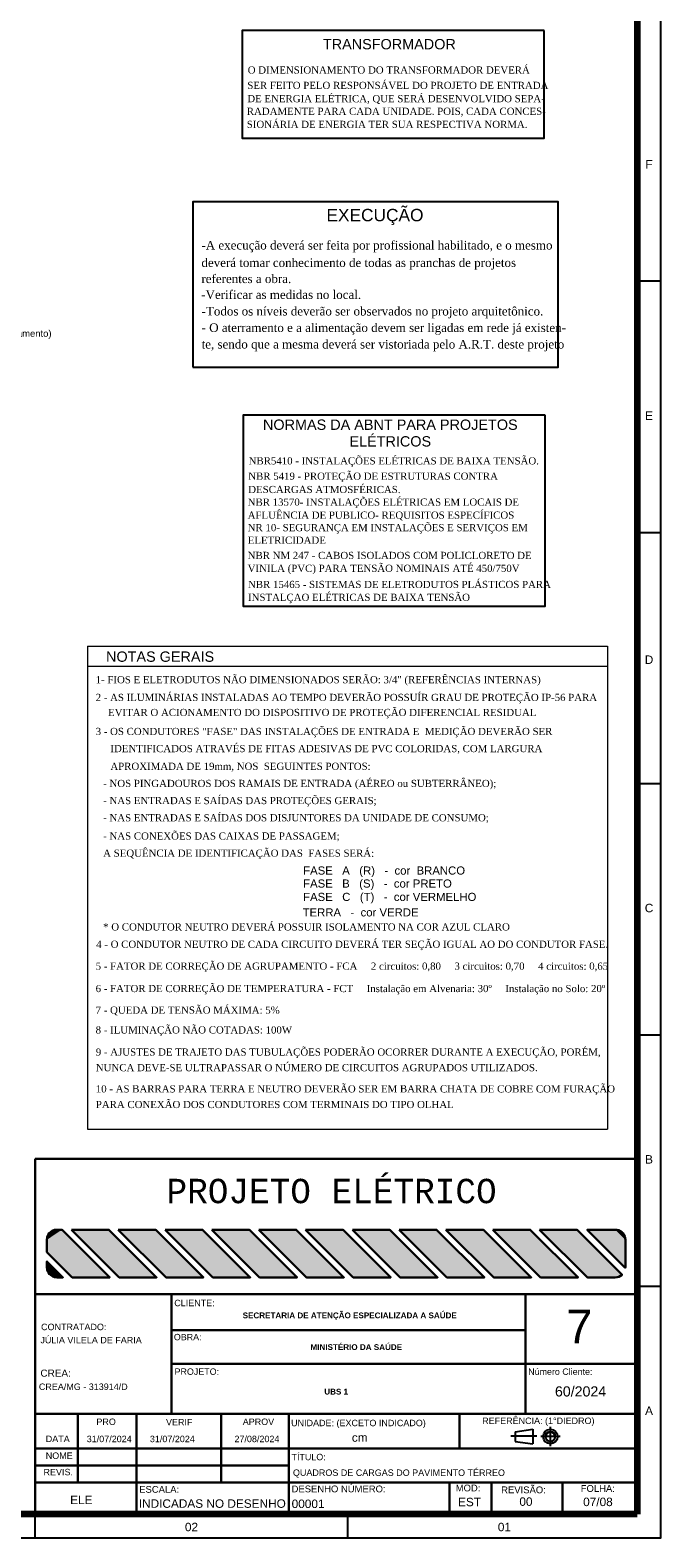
# Model space of a CAD drawing. Extents: x 5066 to 9756, y -2696 to -1109.
# Tile 38 of 248: x 9468 to 9487, y -2695 to -2651. Entities that reach past the tile are written whole.
import ezdxf
from ezdxf.enums import TextEntityAlignment as Align
from ezdxf.lldxf.tags import DXFTag

# ---------------------------------------------------------------- set-up
doc = ezdxf.new("R2010")
doc.units = 0
doc.header["$MEASUREMENT"] = 0
doc.linetypes.add('NULL', pattern=[0])
for name, color, linetype in [('1', 1, 'CONTINUOUS'), ('Carimbo', 2, 'CONTINUOUS'), ('LEGENDA', 1, 'CONTINUOUS'), ('Prancha', 1, 'CONTINUOUS'), ('TEXT15', 1, 'CONTINUOUS')]:
    doc.layers.add(name, color=color, linetype=linetype)
for name, color, linetype, lineweight in [('2', 2, 'CONTINUOUS', 30), ('3', 1, 'CONTINUOUS', 0), ('54', 3, 'CONTINUOUS', 30), ('DI-Barramento Fase 2', 6, 'CONTINUOUS', 30), ('DI-Textos do diagrama', 2, 'CONTINUOUS', 20), ('DI-Títulos', 3, 'CONTINUOUS', 9)]:
    doc.layers.add(name, color=color, linetype=linetype, lineweight=lineweight)
doc.styles.add('Arial', font='arial.ttf')
doc.styles.add('LED', font='times.ttf')
doc.styles.add('RITCHELLE', font='arial.ttf')
doc.styles.add('SWIS', font='swisse.ttf')
doc.styles.add('TQS_LUCIDA_CONSOLE', font='lucon.TTF')
tags = doc.linetypes.add('CENTER', pattern=[2, 1.25, -0.25, 0.25, -0.25]).pattern_tags.tags
tags[10:11] = [DXFTag(74, 4), DXFTag(75, 0), DXFTag(340, '0'), DXFTag(46, 1.0), DXFTag(50, 0.0), DXFTag(44, 0.0), DXFTag(45, 0.0)]
tags[8:9] = [DXFTag(74, 4), DXFTag(75, 0), DXFTag(340, '0'), DXFTag(46, 1.0), DXFTag(50, 0.0), DXFTag(44, 0.0), DXFTag(45, 0.0)]
tags[6:7] = [DXFTag(74, 4), DXFTag(75, 0), DXFTag(340, '0'), DXFTag(46, 1.0), DXFTag(50, 0.0), DXFTag(44, 0.0), DXFTag(45, 0.0)]
tags[4:5] = [DXFTag(74, 4), DXFTag(75, 0), DXFTag(340, '0'), DXFTag(46, 1.0), DXFTag(50, 0.0), DXFTag(44, 0.0), DXFTag(45, 0.0)]

# ---------------------------------------------------------------- blocks, each defined once
blk = doc.blocks.new('Folha A0')
at = {"layer": 'Prancha', "color": 1}
for p, q in [((0, 0), (0, 84.1)), ((0, 37.125), (-0.7, 37.125)), ((0, 22.275), (-0.7, 22.275)), ((0, 14.85), (-0.7, 14.85)), ((0, 7.425), (-0.7, 7.425)), ((-9.25, 0), (-9.25, 0.7))]:
    blk.add_line(p, q, dxfattribs=at)
at = {"layer": 'Prancha', "color": 4, "lineweight": 100}
for p, q in [((-0.7, 83.4), (-0.7, 0.7)), ((-0.7, 0.7), (-117.3, 0.7))]:
    blk.add_line(p, q, dxfattribs=at)
at = {"layer": 'Prancha', "color": 2}
for p, q in [((-0.7, 29.7), (0, 29.7)), ((-18.5, 0), (-18.5, 0.7))]:
    blk.add_line(p, q, dxfattribs=at)
at = {"layer": 'Prancha', "color": 1}
blk.add_lwpolyline([(-119.8, 0), (0, 0), (0, 84.1), (-119.8, 84.1)], close=True, dxfattribs=at)
at = {"layer": 'Prancha', "color": 1, "style": 'SWIS'}
for s, p in [('F', (-0.35, 40.378)), ('E', (-0.35, 32.953)), ('D', (-0.35, 25.744)), ('C', (-0.35, 18.407)), ('B', (-0.35, 10.982)), ('A', (-0.35, 3.557)), ('02', (-13.875, 0.121)), ('01', (-4.625, 0.121))]:
    blk.add_text(s, height=0.25, dxfattribs=at).set_placement(p, align=Align.BOTTOM_CENTER)

msp = doc.modelspace()

# ---------------------------------------------------------------- linework, layer by layer
at = {"layer": '1'}
for p, q in [((9482.7, -2692.064), (9483.219, -2691.993)), ((9482.7, -2692.064), (9482.7, -2692.35)), ((9483.219, -2691.993), (9483.219, -2692.421)), ((9482.7, -2692.35), (9483.219, -2692.421))]:
    msp.add_line(p, q, dxfattribs=at)
at = {"layer": '1', "linetype": 'CENTER', "ltscale": 0.08}
for p, q in [((9483.74, -2692.493), (9483.74, -2691.922)), ((9483.342, -2692.199), (9482.573, -2692.199)), ((9484.025, -2692.207), (9483.455, -2692.207))]:
    msp.add_line(p, q, dxfattribs=at)
at = {"layer": '1'}
msp.add_circle((9483.74, -2692.207), 0.214, dxfattribs=at)
at = {"layer": '2'}
msp.add_circle((9483.74, -2692.207), 0.143, dxfattribs=at)
at = {"layer": '54'}
for p, q in [((9486.306, -2684), (9468.506, -2684)), ((9468.506, -2684), (9468.506, -2694.5)), ((9468.506, -2688), (9486.306, -2688)), ((9472.54, -2688), (9472.54, -2691.532)), ((9483.006, -2691.56), (9483.006, -2688)), ((9472.54, -2689.06), (9483.006, -2689.06)), ((9472.54, -2690.06), (9483.006, -2690.06)), ((9483.006, -2690.06), (9486.306, -2690.06)), ((9468.506, -2691.532), (9486.306, -2691.532)), ((9469.767, -2691.532), (9469.767, -2693.56)), ((9471.506, -2694.5), (9471.506, -2691.532)), ((9471.506, -2691.56), (9471.506, -2691.532)), ((9474.006, -2691.532), (9474.006, -2693.56)), ((9476.006, -2691.532), (9476.006, -2694.518)), ((9481.05, -2691.532), (9481.05, -2692.56)), ((9476.006, -2692.56), (9468.506, -2692.56)), ((9476.006, -2692.56), (9486.306, -2692.56)), ((9476.006, -2693.06), (9468.506, -2693.06)), ((9468.506, -2693.56), (9476.006, -2693.56)), ((9476.006, -2693.56), (9486.306, -2693.56)), ((9480.754, -2694.5), (9480.754, -2693.56)), ((9481.997, -2694.5), (9481.997, -2693.56)), ((9484.096, -2694.5), (9484.096, -2693.56))]:
    msp.add_line(p, q, dxfattribs=at)
for points in [[(9468.856, -2686.395), (9468.856, -2686.755), (9469.607, -2687.506), (9470.717, -2687.506), (9469.304, -2686.095), (9469.156, -2686.095), (9469.083, -2686.104), (9469.016, -2686.129), (9468.974, -2686.156), (9468.925, -2686.203), (9468.895, -2686.246), (9468.866, -2686.317), (9468.856, -2686.395)], [(9469.582, -2686.095), (9470.994, -2687.506), (9472.101, -2687.506), (9470.69, -2686.095), (9469.582, -2686.095)], [(9470.966, -2686.095), (9472.378, -2687.506), (9473.485, -2687.506), (9472.074, -2686.095), (9470.966, -2686.095)], [(9472.35, -2686.095), (9473.762, -2687.506), (9474.869, -2687.506), (9473.458, -2686.095), (9472.35, -2686.095)], [(9473.734, -2686.095), (9475.146, -2687.506), (9476.253, -2687.506), (9474.842, -2686.095), (9473.734, -2686.095)], [(9475.118, -2686.095), (9476.53, -2687.506), (9477.637, -2687.506), (9476.226, -2686.095), (9475.118, -2686.095)], [(9476.502, -2686.095), (9477.914, -2687.506), (9479.021, -2687.506), (9477.61, -2686.095), (9476.502, -2686.095)], [(9477.886, -2686.095), (9479.298, -2687.506), (9480.405, -2687.506), (9478.994, -2686.095), (9477.886, -2686.095)], [(9479.27, -2686.095), (9480.682, -2687.506), (9481.789, -2687.506), (9480.378, -2686.095), (9479.27, -2686.095)], [(9480.654, -2686.095), (9482.066, -2687.506), (9483.173, -2687.506), (9481.762, -2686.095), (9480.654, -2686.095)], [(9482.038, -2686.095), (9483.45, -2687.506), (9484.557, -2687.506), (9483.146, -2686.095), (9482.038, -2686.095)], [(9483.422, -2686.095), (9484.834, -2687.506), (9485.656, -2687.506), (9485.712, -2687.501), (9485.766, -2687.485), (9485.816, -2687.46), (9485.861, -2687.425), (9484.53, -2686.095), (9483.422, -2686.095)], [(9485.956, -2686.395), (9485.951, -2686.343), (9485.938, -2686.292), (9485.915, -2686.245), (9485.885, -2686.202), (9485.848, -2686.165), (9485.806, -2686.135), (9485.758, -2686.113), (9485.708, -2686.099), (9485.656, -2686.095), (9484.829, -2686.095), (9485.955, -2687.221), (9485.956, -2687.206), (9485.956, -2686.395)], [(9469.156, -2687.506), (9469.331, -2687.506), (9468.856, -2687.031), (9468.856, -2687.206), (9468.864, -2687.278), (9468.884, -2687.334), (9468.901, -2687.364), (9468.936, -2687.41), (9468.959, -2687.433), (9468.999, -2687.462), (9469.036, -2687.481), (9469.078, -2687.496), (9469.11, -2687.503), (9469.156, -2687.506)]]:
    msp.add_lwpolyline(points, dxfattribs=at)
for points in [[(9468.856, -2686.395), (9470.717, -2687.506), (9469.304, -2686.095)], [(9468.856, -2686.395), (9469.304, -2686.095), (9469.156, -2686.095)], [(9468.856, -2686.395), (9469.156, -2686.095), (9469.083, -2686.104)], [(9468.856, -2686.395), (9469.083, -2686.104), (9469.016, -2686.129)], [(9468.856, -2686.395), (9469.016, -2686.129), (9468.974, -2686.156)], [(9468.856, -2686.395), (9468.974, -2686.156), (9468.925, -2686.203)], [(9468.856, -2686.395), (9468.925, -2686.203), (9468.895, -2686.246)], [(9468.856, -2686.395), (9468.895, -2686.246), (9468.866, -2686.317)], [(9468.856, -2686.395), (9468.866, -2686.317), (9468.856, -2686.395)], [(9469.582, -2686.095), (9470.994, -2687.506), (9472.101, -2687.506)], [(9469.582, -2686.095), (9472.101, -2687.506), (9470.69, -2686.095)], [(9469.582, -2686.095), (9470.69, -2686.095), (9469.582, -2686.095)], [(9470.966, -2686.095), (9472.378, -2687.506), (9473.485, -2687.506)], [(9470.966, -2686.095), (9473.485, -2687.506), (9472.074, -2686.095)], [(9470.966, -2686.095), (9472.074, -2686.095), (9470.966, -2686.095)], [(9472.35, -2686.095), (9473.762, -2687.506), (9474.869, -2687.506)], [(9472.35, -2686.095), (9474.869, -2687.506), (9473.458, -2686.095)], [(9472.35, -2686.095), (9473.458, -2686.095), (9472.35, -2686.095)], [(9473.734, -2686.095), (9475.146, -2687.506), (9476.253, -2687.506)], [(9473.734, -2686.095), (9476.253, -2687.506), (9474.842, -2686.095)], [(9473.734, -2686.095), (9474.842, -2686.095), (9473.734, -2686.095)], [(9475.118, -2686.095), (9476.53, -2687.506), (9477.637, -2687.506)], [(9475.118, -2686.095), (9477.637, -2687.506), (9476.226, -2686.095)], [(9475.118, -2686.095), (9476.226, -2686.095), (9475.118, -2686.095)], [(9476.502, -2686.095), (9477.914, -2687.506), (9479.021, -2687.506)], [(9476.502, -2686.095), (9479.021, -2687.506), (9477.61, -2686.095)], [(9476.502, -2686.095), (9477.61, -2686.095), (9476.502, -2686.095)], [(9477.886, -2686.095), (9479.298, -2687.506), (9480.405, -2687.506)], [(9477.886, -2686.095), (9480.405, -2687.506), (9478.994, -2686.095)], [(9477.886, -2686.095), (9478.994, -2686.095), (9477.886, -2686.095)], [(9479.27, -2686.095), (9480.682, -2687.506), (9481.789, -2687.506)], [(9479.27, -2686.095), (9481.789, -2687.506), (9480.378, -2686.095)], [(9479.27, -2686.095), (9480.378, -2686.095), (9479.27, -2686.095)], [(9480.654, -2686.095), (9482.066, -2687.506), (9483.173, -2687.506)], [(9480.654, -2686.095), (9483.173, -2687.506), (9481.762, -2686.095)], [(9480.654, -2686.095), (9481.762, -2686.095), (9480.654, -2686.095)], [(9482.038, -2686.095), (9483.45, -2687.506), (9484.557, -2687.506)], [(9482.038, -2686.095), (9484.557, -2687.506), (9483.146, -2686.095)], [(9482.038, -2686.095), (9483.146, -2686.095), (9482.038, -2686.095)], [(9483.422, -2686.095), (9484.834, -2687.506), (9485.656, -2687.506)], [(9483.422, -2686.095), (9485.656, -2687.506), (9485.712, -2687.501)], [(9483.422, -2686.095), (9485.712, -2687.501), (9485.766, -2687.485)], [(9483.422, -2686.095), (9485.766, -2687.485), (9485.816, -2687.46)], [(9483.422, -2686.095), (9485.816, -2687.46), (9485.861, -2687.425)], [(9483.422, -2686.095), (9485.861, -2687.425), (9484.53, -2686.095)], [(9483.422, -2686.095), (9484.53, -2686.095), (9483.422, -2686.095)], [(9485.956, -2686.395), (9485.656, -2686.095), (9484.829, -2686.095)], [(9485.956, -2686.395), (9484.829, -2686.095), (9485.955, -2687.221)], [(9485.956, -2686.395), (9485.708, -2686.099), (9485.656, -2686.095)], [(9485.956, -2686.395), (9485.758, -2686.113), (9485.708, -2686.099)], [(9485.956, -2686.395), (9485.806, -2686.135), (9485.758, -2686.113)], [(9485.956, -2686.395), (9485.848, -2686.165), (9485.806, -2686.135)], [(9485.956, -2686.395), (9485.885, -2686.202), (9485.848, -2686.165)], [(9485.956, -2686.395), (9485.915, -2686.245), (9485.885, -2686.202)], [(9485.956, -2686.395), (9485.938, -2686.292), (9485.915, -2686.245)], [(9485.956, -2686.395), (9485.951, -2686.343), (9485.938, -2686.292)], [(9468.856, -2686.395), (9468.856, -2686.755), (9469.607, -2687.506)], [(9468.856, -2686.395), (9469.607, -2687.506), (9470.717, -2687.506)], [(9485.956, -2686.395), (9485.955, -2687.221), (9485.956, -2687.206)], [(9485.956, -2686.395), (9485.956, -2687.206), (9485.956, -2686.395)], [(9469.156, -2687.506), (9469.331, -2687.506), (9468.856, -2687.031)], [(9469.156, -2687.506), (9468.856, -2687.031), (9468.856, -2687.206)], [(9469.156, -2687.506), (9468.856, -2687.206), (9468.864, -2687.278)], [(9469.156, -2687.506), (9468.864, -2687.278), (9468.884, -2687.334)], [(9469.156, -2687.506), (9468.884, -2687.334), (9468.901, -2687.364)], [(9469.156, -2687.506), (9468.901, -2687.364), (9468.936, -2687.41)], [(9469.156, -2687.506), (9468.936, -2687.41), (9468.959, -2687.433)], [(9469.156, -2687.506), (9468.959, -2687.433), (9468.999, -2687.462)], [(9469.156, -2687.506), (9468.999, -2687.462), (9469.036, -2687.481)], [(9469.156, -2687.506), (9469.036, -2687.481), (9469.078, -2687.496)], [(9469.156, -2687.506), (9469.078, -2687.496), (9469.11, -2687.503)], [(9469.156, -2687.506), (9469.11, -2687.503), (9469.156, -2687.506)]]:
    msp.add_solid(points, dxfattribs=at)
at = {"layer": 'LEGENDA', "lineweight": 20}
for p, q in [((9470.056, -2668.854), (9485.427, -2668.854)), ((9470.056, -2668.854), (9470.056, -2683.127)), ((9485.427, -2668.854), (9485.427, -2683.127)), ((9470.056, -2669.45), (9485.427, -2669.45)), ((9470.056, -2683.127), (9485.427, -2683.127))]:
    msp.add_line(p, q, dxfattribs=at)
at = {"layer": 'TEXT15'}
for points in [[(9483.561, -2650.664), (9474.63, -2650.664), (9474.63, -2653.851), (9483.561, -2653.851)], [(9473.169, -2660.615), (9483.974, -2660.615), (9483.974, -2655.727), (9473.169, -2655.727)], [(9483.589, -2662.028), (9474.658, -2662.028), (9474.658, -2667.675), (9483.589, -2667.675)]]:
    msp.add_lwpolyline(points, close=True, dxfattribs=at)

# ---------------------------------------------------------------- block references
at = {"layer": 'Prancha'}
msp.add_blockref('Folha A0', (9487.006, -2695.2), dxfattribs=at)

# ---------------------------------------------------------------- texts
at = {"layer": '1', "style": 'RITCHELLE'}
for s, height, p in [('CLIENTE:', 0.19, (9472.622, -2688.356)), ('7', 1, (9484.209, -2689.456)), ('CONTRATADO:', 0.19, (9468.685, -2689.064)), ('OBRA:', 0.1883, (9472.61, -2689.362)), ('CREA:', 0.2103, (9468.666, -2690.439)), ('PROJETO:', 0.1883, (9472.631, -2690.383)), ('Número Cliente:', 0.18826, (9483.084, -2690.384)), ('PRO', 0.19, (9470.32, -2691.865)), ('VERIF', 0.19, (9472.378, -2691.876)), ('APROV', 0.19, (9474.646, -2691.865)), ('UNIDADE: (EXCETO INDICADO)', 0.19, (9476.076, -2691.901)), ('REFERÊNCIA: (1°DIEDRO)', 0.19, (9481.724, -2691.836)), ('DATA', 0.19, (9468.823, -2692.371)), ('31/07/2024', 0.19, (9470.035, -2692.373)), ('31/07/2024', 0.19, (9471.901, -2692.373)), ('27/08/2024', 0.19, (9474.401, -2692.373)), ('NOME', 0.19, (9468.823, -2692.867)), ('REVIS.', 0.19, (9468.757, -2693.351)), ('ESCALA: ', 0.2, (9471.586, -2693.868)), ('DESENHO NÚMERO:', 0.2, (9476.09, -2693.854)), ('MOD:', 0.2, (9480.942, -2693.827)), ('REVISÃO:', 0.2, (9482.285, -2693.882)), ('FOLHA:', 0.2, (9484.638, -2693.841))]:
    msp.add_text(s, height=height, dxfattribs=at).set_placement(p)
at = {"layer": '2', "style": 'RITCHELLE'}
for s, height, p in [('JÚLIA VILELA DE FARIA', 0.19, (9468.666, -2689.452)), ('CREA/MG - 313914/D', 0.19, (9468.62, -2690.83)), ('cm', 0.25, (9477.871, -2692.361))]:
    msp.add_text(s, height=height, dxfattribs=at).set_placement(p)
at = {"layer": '2', "char_height": 0.171, "attachment_point": 1, "style": 'RITCHELLE'}
for s, insert in [('\\A1;{\\pql;\\fArial|b1|i0|c0|p0;\\W1.000000;SECRETARIA DE ATENÇÃO ESPECIALIZADA A SAÚDE}', (9474.643, -2688.542)), ('\\A1;{\\pql;\\fArial|b1|i0|c0|p0;\\W1.000000;MINISTÉRIO DA SAÚDE }', (9476.649, -2689.479)), ('\\A1;\\pxql;{\\fArial|b1|i0|c0|p34;UBS 1}', (9477.057, -2690.795))]:
    msp.add_mtext(s, dxfattribs=dict(at, insert=insert))
at = {"layer": '3', "linetype": 'Continuous', "style": 'TQS_LUCIDA_CONSOLE'}
msp.add_text('PROJETO ELÉTRICO', height=0.72, dxfattribs=at).set_placement((9472.392, -2685.313))
at = {"layer": '3', "style": 'RITCHELLE'}
for s, height, p in [('60/2024', 0.3, (9483.875, -2691.023)), ('ELE', 0.25, (9469.544, -2694.203)), ('INDICADAS NO DESENHO', 0.25, (9471.573, -2694.312)), ('00001', 0.25, (9476.092, -2694.319)), ('EST', 0.25, (9481.01, -2694.266)), ('00', 0.25, (9482.823, -2694.254)), ('07/08', 0.25, (9484.709, -2694.262))]:
    msp.add_text(s, height=height, dxfattribs=at).set_placement(p)
at = {"layer": '54', "style": 'RITCHELLE'}
for s, height, p in [('TÍTULO:', 0.1883, (9476.09, -2692.906)), ('QUADROS DE CARGAS DO PAVIMENTO TÉRREO', 0.19, (9476.13, -2693.369))]:
    msp.add_text(s, height=height, dxfattribs=at).set_placement(p)
at = {"layer": 'Carimbo', "color": 252, "true_color": 0x939598, "style": 'Arial'}
msp.add_text('FASE   A   (R)   -  cor  BRANCO', height=0.24, dxfattribs=at).set_placement((9476.432, -2675.605))
at = {"layer": 'Carimbo', "color": 242, "true_color": 0xcd2027, "style": 'Arial'}
msp.add_text('FASE   C   (T)   -  cor VERMELHO', height=0.24, dxfattribs=at).set_placement((9476.431, -2676.384))
at = {"layer": 'Carimbo', "color": 116, "true_color": 0x136734, "style": 'Arial'}
msp.add_text('TERRA   -  cor VERDE', height=0.24, dxfattribs=at).set_placement((9476.416, -2676.841))
at = {"layer": 'DI-Barramento Fase 2', "color": 250, "true_color": 0x1e1e1e, "style": 'Arial'}
msp.add_text('FASE   B   (S)   -  cor PRETO', height=0.24, dxfattribs=at).set_placement((9476.431, -2675.989))
at = {"layer": 'DI-Textos do diagrama', "linetype": 'NULL', "insert": (9462.923, -2659.779), "char_height": 0.2, "width": 12.14299, "attachment_point": 7, "line_spacing_factor": 0.6, "style": 'Arial'}
msp.add_mtext('78 (Ar Condicionado Aplicação de Medicamento)', dxfattribs=at)
at = {"layer": 'DI-Títulos', "style": 'Arial'}
for s, height, p in [('TRANSFORMADOR', 0.30499, (9478.98, -2651.315)), ('EXECUÇÃO', 0.366, (9478.554, -2656.413)), ('NORMAS DA ABNT PARA PROJETOS', 0.30499, (9479.008, -2662.557)), ('ELÉTRICOS', 0.305, (9479.008, -2663.049))]:
    msp.add_text(s, height=height, dxfattribs=at).set_placement(p, align=Align.BOTTOM_CENTER)
msp.add_text('NOTAS GERAIS', height=0.30499, dxfattribs=at).set_placement((9470.605, -2669.318))
at = {"layer": 'LEGENDA', "lineweight": 100, "style": 'LED'}
for s, height, p in [('O DIMENSIONAMENTO DO TRANSFORMADOR DEVERÁ', 0.21192, (9474.793, -2651.941)), ('SER FEITO PELO RESPONSÁVEL DO PROJETO DE ENTRADA', 0.21192, (9474.781, -2652.394)), ('DE ENERGIA ELÉTRICA, QUE SERÁ DESENVOLVIDO SEPA-', 0.21192, (9474.781, -2652.787)), ('RADAMENTE PARA CADA UNIDADE. POIS, CADA CONCES-', 0.21192, (9474.766, -2653.16)), ('SIONÁRIA DE ENERGIA TER SUA RESPECTIVA NORMA.', 0.21192, (9474.766, -2653.546)), ('-A execução deverá ser feita por profissional habilitado, e o mesmo', 0.2543, (9473.425, -2657.138)), ('deverá tomar conhecimento de todas as pranchas de projetos', 0.2543, (9473.425, -2657.653)), ('referentes a obra.', 0.2543, (9473.425, -2658.129)), ('-Verificar as medidas no local.', 0.2543, (9473.42, -2658.597)), ('-Todos os níveis deverão ser observados no projeto arquitetônico.', 0.2543, (9473.43, -2659.087)), ('- O aterramento e a alimentação devem ser ligadas em rede já existen- ', 0.2543, (9473.43, -2659.574)), ('te, sendo que a mesma deverá ser vistoriada pelo A.R.T. deste projeto', 0.2543, (9473.43, -2660.063)), ('NBR5410 - INSTALAÇÕES ELÉTRICAS DE BAIXA TENSÃO.', 0.21192, (9474.821, -2663.487)), ('NBR 5419 - PROTEÇÃO DE ESTRUTURAS CONTRA  ', 0.21192, (9474.809, -2663.94)), ('DESCARGAS ATMOSFÉRICAS.', 0.21192, (9474.809, -2664.333)), ('NBR 13570- INSTALAÇÕES ELÉTRICAS EM LOCAIS DE ', 0.21192, (9474.793, -2664.706)), ('AFLUÊNCIA DE PUBLICO- REQUISITOS ESPECÍFICOS', 0.21192, (9474.793, -2665.091)), ('NR 10- SEGURANÇA EM INSTALAÇÕES E SERVIÇOS EM', 0.21192, (9474.793, -2665.46)), ('ELETRICIDADE', 0.21192, (9474.793, -2665.831)), ('NBR NM 247 - CABOS ISOLADOS COM POLICLORETO DE ', 0.21192, (9474.792, -2666.281)), ('VINILA (PVC) PARA TENSÃO NOMINAIS ATÉ 450/750V', 0.21192, (9474.792, -2666.662)), ('NBR 15465 - SISTEMAS DE ELETRODUTOS PLÁSTICOS PARA', 0.21192, (9474.802, -2667.138)), ('INSTALÇAO ELÉTRICAS DE BAIXA TENSÃO ', 0.21192, (9474.802, -2667.519)), ('1- FIOS E ELETRODUTOS NÃO DIMENSIONADOS SERÃO: 3/4" (REFERÊNCIAS INTERNAS)', 0.21192, (9470.298, -2669.952)), ('2 - AS ILUMINÁRIAS INSTALADAS AO TEMPO DEVERÃO POSSUÍR GRAU DE PROTEÇÃO IP-56 PARA ', 0.21192, (9470.298, -2670.476)), ('EVITAR O ACIONAMENTO DO DISPOSITIVO DE PROTEÇÃO DIFERENCIAL RESIDUAL', 0.21192, (9470.665, -2670.92)), ('3 - OS CONDUTORES "FASE" DAS INSTALAÇÕES DE ENTRADA E  MEDIÇÃO DEVERÃO SER', 0.21192, (9470.298, -2671.481)), ('IDENTIFICADOS ATRAVÉS DE FITAS ADESIVAS DE PVC COLORIDAS, COM LARGURA ', 0.21192, (9470.734, -2671.988)), ('APROXIMADA DE 19mm, NOS  SEGUINTES PONTOS:', 0.21192, (9470.734, -2672.511)), ('- NOS PINGADOUROS DOS RAMAIS DE ENTRADA (AÉREO ou SUBTERRÂNEO);', 0.21192, (9470.52, -2673.017)), ('- NAS ENTRADAS E SAÍDAS DAS PROTEÇÕES GERAIS;', 0.21192, (9470.52, -2673.524)), ('- NAS ENTRADAS E SAÍDAS DOS DISJUNTORES DA UNIDADE DE CONSUMO;', 0.21192, (9470.52, -2674.031)), ('- NAS CONEXÕES DAS CAIXAS DE PASSAGEM;', 0.21192, (9470.52, -2674.571)), ('A SEQUÊNCIA DE IDENTIFICAÇÃO DAS  FASES SERÁ:', 0.21192, (9470.52, -2675.078)), ('4 - O CONDUTOR NEUTRO DE CADA CIRCUITO DEVERÁ TER SEÇÃO IGUAL AO DO CONDUTOR FASE. ', 0.21192, (9470.315, -2677.769)), ('5 - FATOR DE CORREÇÃO DE AGRUPAMENTO - FCA     2 circuitos: 0,80     3 circuitos: 0,70     4 circuitos: 0,65 ', 0.21192, (9470.298, -2678.415)), ('6 - FATOR DE CORREÇÃO DE TEMPERATURA - FCT     Instalação em Alvenaria: 30º     Instalação no Solo: 20º ', 0.21192, (9470.298, -2679.077)), ('7 - QUEDA DE TENSÃO MÁXIMA: 5%%% ', 0.21192, (9470.298, -2679.714)), ('8 - ILUMINAÇÃO NÃO COTADAS: 100W', 0.21192, (9470.298, -2680.3)), ('9 - AJUSTES DE TRAJETO DAS TUBULAÇÕES PODERÃO OCORRER DURANTE A EXECUÇÃO, PORÉM, ', 0.21192, (9470.303, -2680.953)), ('NUNCA DEVE-SE ULTRAPASSAR O NÚMERO DE CIRCUITOS AGRUPADOS UTILIZADOS. ', 0.21192, (9470.303, -2681.414)), ('10 - AS BARRAS PARA TERRA E NEUTRO DEVERÃO SER EM BARRA CHATA DE COBRE COM FURAÇÃO   ', 0.21192, (9470.303, -2682.041)), ('PARA CONEXÃO DOS CONDUTORES COM TERMINAIS DO TIPO OLHAL', 0.21192, (9470.303, -2682.503))]:
    msp.add_text(s, height=height, dxfattribs=at).set_placement(p)
at = {"layer": 'LEGENDA', "color": 130, "lineweight": 100, "style": 'LED'}
msp.add_text('* O CONDUTOR NEUTRO DEVERÁ POSSUIR ISOLAMENTO NA COR AZUL CLARO', height=0.21192, dxfattribs=at).set_placement((9470.52, -2677.257))

doc.saveas('drawing.dxf')
